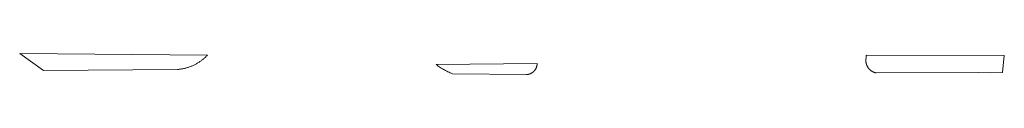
# Model space of a CAD drawing. Extents: x 211930 to 222589, y 569015 to 577578.
# Tile 76 of 95: x 221390.093 to 221435.982, y 575866.337 to 575867.327. Entities that reach past the tile are written whole.
import ezdxf

# ---------------------------------------------------------------- set-up
doc = ezdxf.new("R2010")
doc.units = 0
doc.layers.add('016 Alles planjaar 2023', color=72, linetype='Continuous', lineweight=20, true_color=0x1e90ff)

msp = doc.modelspace()

# ---------------------------------------------------------------- hatches: boundary and pattern name
at = {"layer": '016 Alles planjaar 2023', "true_color": 0x1e90ff}
h = msp.add_hatch(dxfattribs=at)
h.set_pattern_fill('DQ_CLEAR', color=72, style=0)
h.set_pattern_definition([])
h.paths.add_polyline_path([(221398.839, 575867.242), (221390.093, 575867.327), (221391.204, 575866.525), (221397.453, 575866.579), (221397.489, 575866.582), (221397.524, 575866.586), (221397.56, 575866.59), (221397.595, 575866.595), (221397.63, 575866.6), (221397.666, 575866.606), (221397.701, 575866.613), (221397.736, 575866.62), (221397.771, 575866.628), (221397.805, 575866.636), (221397.84, 575866.645), (221397.874, 575866.655), (221397.909, 575866.665), (221397.943, 575866.675), (221397.977, 575866.687), (221398.01, 575866.698), (221398.044, 575866.711), (221398.077, 575866.724), (221398.11, 575866.737), (221398.143, 575866.751), (221398.176, 575866.766), (221398.208, 575866.781), (221398.24, 575866.797), (221398.272, 575866.813), (221398.303, 575866.83), (221398.335, 575866.847), (221398.366, 575866.865), (221398.396, 575866.883), (221398.427, 575866.902), (221398.457, 575866.921), (221398.486, 575866.941), (221398.516, 575866.961), (221398.545, 575866.982), (221398.574, 575867.004), (221398.602, 575867.025), (221398.63, 575867.048), (221398.657, 575867.07), (221398.684, 575867.094), (221398.711, 575867.117), (221398.738, 575867.141), (221398.764, 575867.166), (221398.789, 575867.191), (221398.814, 575867.216), (221398.839, 575867.242)])
h = msp.add_hatch(dxfattribs=at)
h.set_pattern_fill('DQ_CLEAR', color=72, style=0)
h.set_pattern_definition([])
h.paths.add_polyline_path([(221429.536, 575866.916), (221429.538, 575866.906), (221429.539, 575866.896), (221429.541, 575866.886), (221429.543, 575866.877), (221429.545, 575866.867), (221429.547, 575866.857), (221429.55, 575866.847), (221429.553, 575866.838), (221429.555, 575866.828), (221429.558, 575866.819), (221429.561, 575866.809), (221429.565, 575866.8), (221429.568, 575866.79), (221429.572, 575866.781), (221429.576, 575866.772), (221429.579, 575866.762), (221429.584, 575866.753), (221429.588, 575866.744), (221429.592, 575866.735), (221429.597, 575866.726), (221429.601, 575866.718), (221429.606, 575866.709), (221429.611, 575866.7), (221429.616, 575866.691), (221429.621, 575866.683), (221429.627, 575866.674), (221429.632, 575866.666), (221429.638, 575866.658), (221429.644, 575866.65), (221429.65, 575866.642), (221429.656, 575866.634), (221429.662, 575866.626), (221429.668, 575866.618), (221429.675, 575866.611), (221429.681, 575866.603), (221429.688, 575866.596), (221429.695, 575866.588), (221429.702, 575866.581), (221429.709, 575866.574), (221429.716, 575866.567), (221429.723, 575866.56), (221429.731, 575866.553), (221429.738, 575866.547), (221429.746, 575866.54), (221429.754, 575866.534), (221429.761, 575866.528), (221429.769, 575866.522), (221429.777, 575866.516), (221429.786, 575866.51), (221429.794, 575866.504), (221429.802, 575866.499), (221429.811, 575866.494), (221429.819, 575866.488), (221429.828, 575866.483), (221429.836, 575866.478), (221429.845, 575866.473), (221429.854, 575866.469), (221429.863, 575866.464), (221429.872, 575866.46), (221429.881, 575866.456), (221429.89, 575866.452), (221429.899, 575866.448), (221429.909, 575866.444), (221429.918, 575866.44), (221429.927, 575866.437), (221429.937, 575866.434), (221429.946, 575866.43), (221429.956, 575866.427), (221429.965, 575866.425), (221429.975, 575866.422), (221429.985, 575866.419), (221429.994, 575866.417), (221430.004, 575866.415), (221430.014, 575866.413), (221434.764, 575866.442), (221435.324, 575866.425), (221435.89, 575866.44), (221435.982, 575867.223), (221429.537, 575867.238), (221429.536, 575866.916)])
h = msp.add_hatch(dxfattribs=at)
h.set_pattern_fill('DQ_CLEAR', color=72, style=0)
h.set_pattern_definition([])
h.paths.add_polyline_path([(221409.502, 575866.807), (221409.549, 575866.772), (221409.596, 575866.738), (221409.645, 575866.705), (221409.693, 575866.673), (221409.743, 575866.642), (221409.792, 575866.611), (221409.843, 575866.582), (221409.894, 575866.553), (221409.945, 575866.525), (221409.997, 575866.499), (221410.05, 575866.473), (221410.103, 575866.448), (221410.156, 575866.425), (221410.21, 575866.402), (221410.264, 575866.38), (221413.696, 575866.337), (221413.705, 575866.337), (221413.713, 575866.338), (221413.722, 575866.338), (221413.731, 575866.339), (221413.74, 575866.34), (221413.748, 575866.341), (221413.757, 575866.342), (221413.766, 575866.343), (221413.774, 575866.345), (221413.783, 575866.346), (221413.792, 575866.348), (221413.8, 575866.35), (221413.809, 575866.352), (221413.817, 575866.354), (221413.826, 575866.356), (221413.834, 575866.359), (221413.842, 575866.361), (221413.851, 575866.364), (221413.859, 575866.367), (221413.867, 575866.37), (221413.875, 575866.373), (221413.884, 575866.376), (221413.892, 575866.38), (221413.9, 575866.383), (221413.908, 575866.387), (221413.915, 575866.391), (221413.923, 575866.394), (221413.931, 575866.398), (221413.939, 575866.403), (221413.946, 575866.407), (221413.954, 575866.411), (221413.961, 575866.416), (221413.969, 575866.421), (221413.976, 575866.425), (221413.983, 575866.43), (221413.991, 575866.435), (221413.998, 575866.441), (221414.005, 575866.446), (221414.012, 575866.451), (221414.018, 575866.457), (221414.025, 575866.462), (221414.032, 575866.468), (221414.038, 575866.474), (221414.045, 575866.48), (221414.051, 575866.486), (221414.057, 575866.492), (221414.063, 575866.498), (221414.069, 575866.505), (221414.075, 575866.511), (221414.081, 575866.518), (221414.087, 575866.524), (221414.092, 575866.531), (221414.098, 575866.538), (221414.103, 575866.545), (221414.108, 575866.552), (221414.113, 575866.559), (221414.118, 575866.566), (221414.123, 575866.574), (221414.128, 575866.581), (221414.133, 575866.588), (221414.137, 575866.596), (221414.142, 575866.603), (221414.146, 575866.611), (221414.15, 575866.619), (221414.154, 575866.627), (221414.158, 575866.634), (221414.162, 575866.642), (221414.165, 575866.65), (221414.169, 575866.658), (221414.172, 575866.666), (221414.175, 575866.675), (221414.178, 575866.683), (221414.181, 575866.691), (221414.184, 575866.699), (221414.187, 575866.708), (221414.189, 575866.716), (221414.192, 575866.725), (221414.194, 575866.733), (221414.196, 575866.742), (221414.198, 575866.75), (221414.2, 575866.759), (221414.201, 575866.767), (221414.203, 575866.776), (221414.204, 575866.784), (221414.205, 575866.793), (221414.206, 575866.802), (221414.207, 575866.811), (221414.208, 575866.819), (221414.209, 575866.828), (221414.209, 575866.837), (221414.21, 575866.845), (221414.21, 575866.854), (221414.21, 575866.863), (221409.502, 575866.807)])

# ---------------------------------------------------------------- linework, layer by layer
at = {"layer": '016 Alles planjaar 2023', "color": 14, "true_color": 0x004000}
for points in [[(221398.839, 575867.242), (221390.093, 575867.327), (221391.204, 575866.525), (221397.453, 575866.579), (221397.489, 575866.582), (221397.524, 575866.586), (221397.56, 575866.59), (221397.595, 575866.595), (221397.63, 575866.6), (221397.666, 575866.606), (221397.701, 575866.613), (221397.736, 575866.62), (221397.771, 575866.628), (221397.805, 575866.636), (221397.84, 575866.645), (221397.874, 575866.655), (221397.909, 575866.665), (221397.943, 575866.675), (221397.977, 575866.687), (221398.01, 575866.698), (221398.044, 575866.711), (221398.077, 575866.724), (221398.11, 575866.737), (221398.143, 575866.751), (221398.176, 575866.766), (221398.208, 575866.781), (221398.24, 575866.797), (221398.272, 575866.813), (221398.303, 575866.83), (221398.335, 575866.847), (221398.366, 575866.865), (221398.396, 575866.883), (221398.427, 575866.902), (221398.457, 575866.921), (221398.486, 575866.941), (221398.516, 575866.961), (221398.545, 575866.982), (221398.574, 575867.004), (221398.602, 575867.025), (221398.63, 575867.048), (221398.657, 575867.07), (221398.684, 575867.094), (221398.711, 575867.117), (221398.738, 575867.141), (221398.764, 575867.166), (221398.789, 575867.191), (221398.814, 575867.216), (221398.839, 575867.242)], [(221429.536, 575866.916), (221429.538, 575866.906), (221429.539, 575866.896), (221429.541, 575866.886), (221429.543, 575866.877), (221429.545, 575866.867), (221429.547, 575866.857), (221429.55, 575866.847), (221429.553, 575866.838), (221429.555, 575866.828), (221429.558, 575866.819), (221429.561, 575866.809), (221429.565, 575866.8), (221429.568, 575866.79), (221429.572, 575866.781), (221429.576, 575866.772), (221429.579, 575866.762), (221429.584, 575866.753), (221429.588, 575866.744), (221429.592, 575866.735), (221429.597, 575866.726), (221429.601, 575866.718), (221429.606, 575866.709), (221429.611, 575866.7), (221429.616, 575866.691), (221429.621, 575866.683), (221429.627, 575866.674), (221429.632, 575866.666), (221429.638, 575866.658), (221429.644, 575866.65), (221429.65, 575866.642), (221429.656, 575866.634), (221429.662, 575866.626), (221429.668, 575866.618), (221429.675, 575866.611), (221429.681, 575866.603), (221429.688, 575866.596), (221429.695, 575866.588), (221429.702, 575866.581), (221429.709, 575866.574), (221429.716, 575866.567), (221429.723, 575866.56), (221429.731, 575866.553), (221429.738, 575866.547), (221429.746, 575866.54), (221429.754, 575866.534), (221429.761, 575866.528), (221429.769, 575866.522), (221429.777, 575866.516), (221429.786, 575866.51), (221429.794, 575866.504), (221429.802, 575866.499), (221429.811, 575866.494), (221429.819, 575866.488), (221429.828, 575866.483), (221429.836, 575866.478), (221429.845, 575866.473), (221429.854, 575866.469), (221429.863, 575866.464), (221429.872, 575866.46), (221429.881, 575866.456), (221429.89, 575866.452), (221429.899, 575866.448), (221429.909, 575866.444), (221429.918, 575866.44), (221429.927, 575866.437), (221429.937, 575866.434), (221429.946, 575866.43), (221429.956, 575866.427), (221429.965, 575866.425), (221429.975, 575866.422), (221429.985, 575866.419), (221429.994, 575866.417), (221430.004, 575866.415), (221430.014, 575866.413), (221434.764, 575866.442), (221435.324, 575866.425), (221435.89, 575866.44), (221435.982, 575867.223), (221429.537, 575867.238), (221429.536, 575866.916)], [(221409.502, 575866.807), (221409.549, 575866.772), (221409.596, 575866.738), (221409.645, 575866.705), (221409.693, 575866.673), (221409.743, 575866.642), (221409.792, 575866.611), (221409.843, 575866.582), (221409.894, 575866.553), (221409.945, 575866.525), (221409.997, 575866.499), (221410.05, 575866.473), (221410.103, 575866.448), (221410.156, 575866.425), (221410.21, 575866.402), (221410.264, 575866.38), (221413.696, 575866.337), (221413.705, 575866.337), (221413.713, 575866.338), (221413.722, 575866.338), (221413.731, 575866.339), (221413.74, 575866.34), (221413.748, 575866.341), (221413.757, 575866.342), (221413.766, 575866.343), (221413.774, 575866.345), (221413.783, 575866.346), (221413.792, 575866.348), (221413.8, 575866.35), (221413.809, 575866.352), (221413.817, 575866.354), (221413.826, 575866.356), (221413.834, 575866.359), (221413.842, 575866.361), (221413.851, 575866.364), (221413.859, 575866.367), (221413.867, 575866.37), (221413.875, 575866.373), (221413.884, 575866.376), (221413.892, 575866.38), (221413.9, 575866.383), (221413.908, 575866.387), (221413.915, 575866.391), (221413.923, 575866.394), (221413.931, 575866.398), (221413.939, 575866.403), (221413.946, 575866.407), (221413.954, 575866.411), (221413.961, 575866.416), (221413.969, 575866.421), (221413.976, 575866.425), (221413.983, 575866.43), (221413.991, 575866.435), (221413.998, 575866.441), (221414.005, 575866.446), (221414.012, 575866.451), (221414.018, 575866.457), (221414.025, 575866.462), (221414.032, 575866.468), (221414.038, 575866.474), (221414.045, 575866.48), (221414.051, 575866.486), (221414.057, 575866.492), (221414.063, 575866.498), (221414.069, 575866.505), (221414.075, 575866.511), (221414.081, 575866.518), (221414.087, 575866.524), (221414.092, 575866.531), (221414.098, 575866.538), (221414.103, 575866.545), (221414.108, 575866.552), (221414.113, 575866.559), (221414.118, 575866.566), (221414.123, 575866.574), (221414.128, 575866.581), (221414.133, 575866.588), (221414.137, 575866.596), (221414.142, 575866.603), (221414.146, 575866.611), (221414.15, 575866.619), (221414.154, 575866.627), (221414.158, 575866.634), (221414.162, 575866.642), (221414.165, 575866.65), (221414.169, 575866.658), (221414.172, 575866.666), (221414.175, 575866.675), (221414.178, 575866.683), (221414.181, 575866.691), (221414.184, 575866.699), (221414.187, 575866.708), (221414.189, 575866.716), (221414.192, 575866.725), (221414.194, 575866.733), (221414.196, 575866.742), (221414.198, 575866.75), (221414.2, 575866.759), (221414.201, 575866.767), (221414.203, 575866.776), (221414.204, 575866.784), (221414.205, 575866.793), (221414.206, 575866.802), (221414.207, 575866.811), (221414.208, 575866.819), (221414.209, 575866.828), (221414.209, 575866.837), (221414.21, 575866.845), (221414.21, 575866.854), (221414.21, 575866.863), (221409.502, 575866.807)]]:
    msp.add_lwpolyline(points, close=True, dxfattribs=at)

doc.saveas('drawing.dxf')
